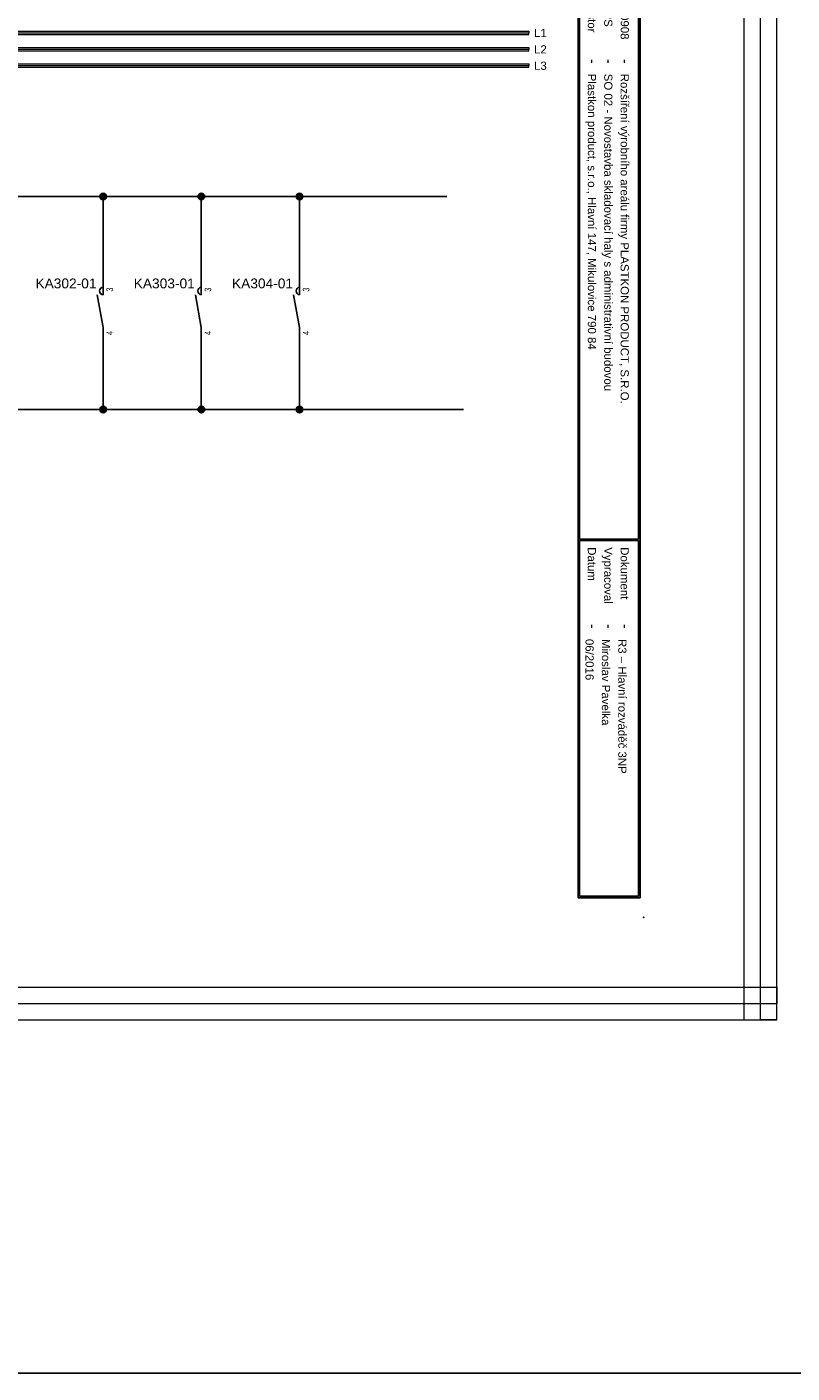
# Model space of a CAD drawing. Extents: x -3642 to 3381, y 3251 to 3904.
# Tile 9 of 41: x -2157 to -1923, y 3251 to 3662. Entities that reach past the tile are written whole.
import ezdxf
from ezdxf.enums import TextEntityAlignment as Align

# ---------------------------------------------------------------- set-up
doc = ezdxf.new("R2010")
doc.units = 0
doc.header["$MEASUREMENT"] = 0
for name, color, linetype in [('1-KRESBA', 7, 'Continuous'), ('__Bílá', 7, 'Continuous'), ('__Oranžová', 30, 'Continuous'), ('__Vínová 220', 220, 'Continuous')]:
    doc.layers.add(name, color=color, linetype=linetype)
doc.styles.add('Arial', font='arial.ttf')

# ---------------------------------------------------------------- blocks, each defined once
blk = doc.blocks.new('BLK_Razítko_malé_pro_rozváděče')
at = {"layer": '__Bílá'}
for p, q in [((15, -1), (15, -20)), ((15, -1), (294, -1)), ((15.5, -1.5), (15.5, -19.5)), ((15.5, -1.5), (184.5, -1.5)), ((184.5, -1.5), (184.5, -19.5)), ((185, -1.5), (185, -19.5)), ((185, -1.5), (293.5, -1.5)), ((293.5, -19.5), (293.5, -1.5)), ((294, -20), (294, -1)), ((15, -20), (294, -20)), ((15.5, -19.5), (184.5, -19.5)), ((185, -19.5), (293.5, -19.5)), ((15, -405), (15, -419)), ((15, -405), (294, -405)), ((15.5, -405.5), (15.5, -418.5)), ((15.5, -405.5), (194.5, -405.5)), ((194.5, -405.5), (194.5, -418.5)), ((195, -405.5), (195, -418.5)), ((195, -405.5), (293.5, -405.5)), ((293.5, -405.5), (293.5, -418.5)), ((294, -405), (294, -419)), ((15, -419), (294, -419)), ((15.5, -418.5), (194.5, -418.5)), ((195, -418.5), (293.5, -418.5))]:
    blk.add_line(p, q, dxfattribs=at)
for p in [(0, 0), (300, 0), (0, -420), (300, -420)]:
    blk.add_point(p, dxfattribs=at)
at = {"layer": '__Bílá', "style": 'Arial'}
for s, height, p in [('-', 3, (38, -7)), ('Dokument', 2.5, (187, -7)), ('-', 3, (210.5, -7)), ('SO/PS', 2.5, (17.5, -12)), ('-', 3, (38, -12)), ('Vypracoval', 2.5, (187, -12)), ('-', 3, (210.5, -12)), ('Investor', 2.5, (17.5, -17)), ('-', 3, (38, -17)), ('Datum', 2.5, (187, -17)), ('-', 3, (210.5, -17)), ('PVLK PROJECT s.r.o. , Langrova 195/33,  787 01 Šumperk', 2.5, (17.5, -411)), ('Copyright © 2012 PVLK', 2.5, (197, -411)), ('Telefon: 773 836 685, mobil: 777 848 204, e-mail: %%Upavelka@pvlk.cz', 2.5, (17.5, -416)), ('Číslo dokumentu .....', 2.5, (197, -416))]:
    blk.add_text(s, height=height, dxfattribs=at).set_placement(p)
at = {"layer": '__Vínová 220', "char_height": 2.5, "attachment_point": 7, "style": 'Arial'}
for s, insert in [('715 0908', (17.5, -7)), ('Rozšíření výrobního areálu firmy PLASTKON PRODUCT, S.R.O.', (42.5, -7.75)), ('R3 – Hlavní rozváděč 3NP', (215, -7.75)), ('SO 02 - Novostavba skladovací haly s administrativní budovou', (42.5, -12.75)), ('Miroslav Pavelka', (215, -12.75)), ('Plastkon product, s.r.o., Hlavní 147, Mikulovice 790 84', (42.5, -17.75)), ('06/2016', (215, -17.75))]:
    blk.add_mtext(s, dxfattribs=dict(at, insert=insert))
at = {"layer": '__Vínová 220', "style": 'Arial'}
blk.add_attdef('ČÍSLO', text='', height=4, dxfattribs=at).set_placement((290, -416), align=Align.RIGHT)
blk = doc.blocks.new('Kontakt stykače')
for p, q in [((0, -5), (0, 0)), ((-1.82, -5), (0, -15)), ((0, -15), (0, -20))]:
    blk.add_line(p, q)
blk.add_arc((0.15, -3.8), 1.21, 97.3062, 262.6938)
at = {"style": 'Arial'}
blk.add_attdef('POPIS', text='', height=3, dxfattribs=at).set_placement((-2, -3), align=Align.RIGHT)
at = {"style": 'Arial', "width": 0.8}
blk.add_attdef('NO2', (3, -4), '', height=2, rotation=90, dxfattribs=at)
blk.add_attdef('CO2', text='', height=2, rotation=90, dxfattribs=at).set_placement((3, -16), align=Align.RIGHT)
blk = doc.blocks.new('L0001A01')
h = blk.add_hatch(color=256)
edge = h.paths.add_edge_path()
edge.add_arc((0, 0), 1, 0, 360)
blk.add_circle((0, 0), 1)

msp = doc.modelspace()

# ---------------------------------------------------------------- linework, layer by layer
at = {"layer": '1-KRESBA'}
for p, q in [((-2028.63, 3610), (-2323.63, 3610)), ((-2133.63, 3585), (-2133.63, 3610)), ((-2103.63, 3585), (-2103.63, 3610)), ((-2073.63, 3585), (-2073.63, 3610)), ((-2133.63, 3585), (-2133.63, 3590)), ((-2103.63, 3585), (-2103.63, 3590)), ((-2073.63, 3585), (-2073.63, 3590)), ((-2133.63, 3565), (-2133.63, 3560)), ((-2133.63, 3545), (-2133.63, 3565)), ((-2103.63, 3565), (-2103.63, 3560)), ((-2103.63, 3545), (-2103.63, 3565)), ((-2073.63, 3565), (-2073.63, 3560)), ((-2073.63, 3545), (-2073.63, 3565)), ((-2208.63, 3545), (-2023.63, 3545))]:
    msp.add_line(p, q, dxfattribs=at)
at = {"layer": '1-KRESBA', "color": 3}
msp.add_lwpolyline([(-3642.15, 3903.52), (3380.95, 3903.52), (3380.95, 3250.95), (-3642.15, 3250.95)], close=True, dxfattribs=at)
at = {"layer": '__Oranžová', "lineweight": 0}
for p, q in [((-2358.63, 3660.5), (-2003.63, 3660.5)), ((-2358.63, 3660), (-2003.63, 3660)), ((-2358.63, 3659.5), (-2003.63, 3659.5)), ((-2003.63, 3660.5), (-2003.63, 3660)), ((-2003.63, 3659.5), (-2003.63, 3660)), ((-2358.63, 3655.5), (-2003.63, 3655.5)), ((-2358.63, 3655), (-2003.63, 3655)), ((-2358.63, 3654.5), (-2003.63, 3654.5)), ((-2003.63, 3655.5), (-2003.63, 3655)), ((-2003.63, 3654.5), (-2003.63, 3655)), ((-2358.63, 3650.5), (-2003.63, 3650.5)), ((-2358.63, 3650), (-2003.63, 3650)), ((-2358.63, 3649.5), (-2003.63, 3649.5)), ((-2003.63, 3650.5), (-2003.63, 3650)), ((-2003.63, 3649.5), (-2003.63, 3650))]:
    msp.add_line(p, q, dxfattribs=at)
at = {"layer": '__Vínová 220', "lineweight": 0}
for p, q in [((-1937.94, 3358.74), (-1937.94, 3724.82)), ((-1932.94, 3358.74), (-1932.94, 3724.82)), ((-1927.94, 3358.74), (-1927.94, 3724.82)), ((-2424.35, 3368.74), (-1927.94, 3368.74)), ((-1927.94, 3368.74), (-1927.94, 3363.74)), ((-2424.35, 3363.74), (-1927.94, 3363.74)), ((-1927.94, 3358.74), (-1927.94, 3363.74)), ((-2424.35, 3358.74), (-1927.94, 3358.74)), ((-1937.94, 3358.74), (-1932.94, 3358.74)), ((-1927.94, 3358.74), (-1932.94, 3358.74))]:
    msp.add_line(p, q, dxfattribs=at)

# ---------------------------------------------------------------- block references
at = {"layer": '1-KRESBA', "rotation": 270}
msp.add_blockref('BLK_Razítko_malé_pro_rozváděče', (-1968.63, 3690), dxfattribs=at).add_auto_attribs({'ČÍSLO': '24.3'})
at = {"layer": '1-KRESBA', "color": 250, "linetype": 'Continuous'}
for p in [(-2133.63, 3610), (-2103.63, 3610), (-2073.63, 3610), (-2133.63, 3545), (-2103.63, 3545), (-2073.63, 3545)]:
    msp.add_blockref('L0001A01', p, dxfattribs=at)
at = {"layer": '1-KRESBA'}
for p, values in [((-2133.63, 3585), {'POPIS': 'KA302-01', 'CO2': '4', 'NO2': '3'}), ((-2103.63, 3585), {'POPIS': 'KA303-01', 'CO2': '4', 'NO2': '3'}), ((-2073.63, 3585), {'POPIS': 'KA304-01', 'CO2': '4', 'NO2': '3'})]:
    msp.add_blockref('Kontakt stykače', p, dxfattribs=at).add_auto_attribs(values)

# ---------------------------------------------------------------- texts
at = {"layer": '__Oranžová', "lineweight": 0, "style": 'Arial'}
for s, p in [('L1', (-2002.06, 3658.69)), ('L2', (-2002.06, 3653.69)), ('L3', (-2002.06, 3648.69))]:
    msp.add_text(s, height=2.5, dxfattribs=at).set_placement(p)

doc.saveas('drawing.dxf')
